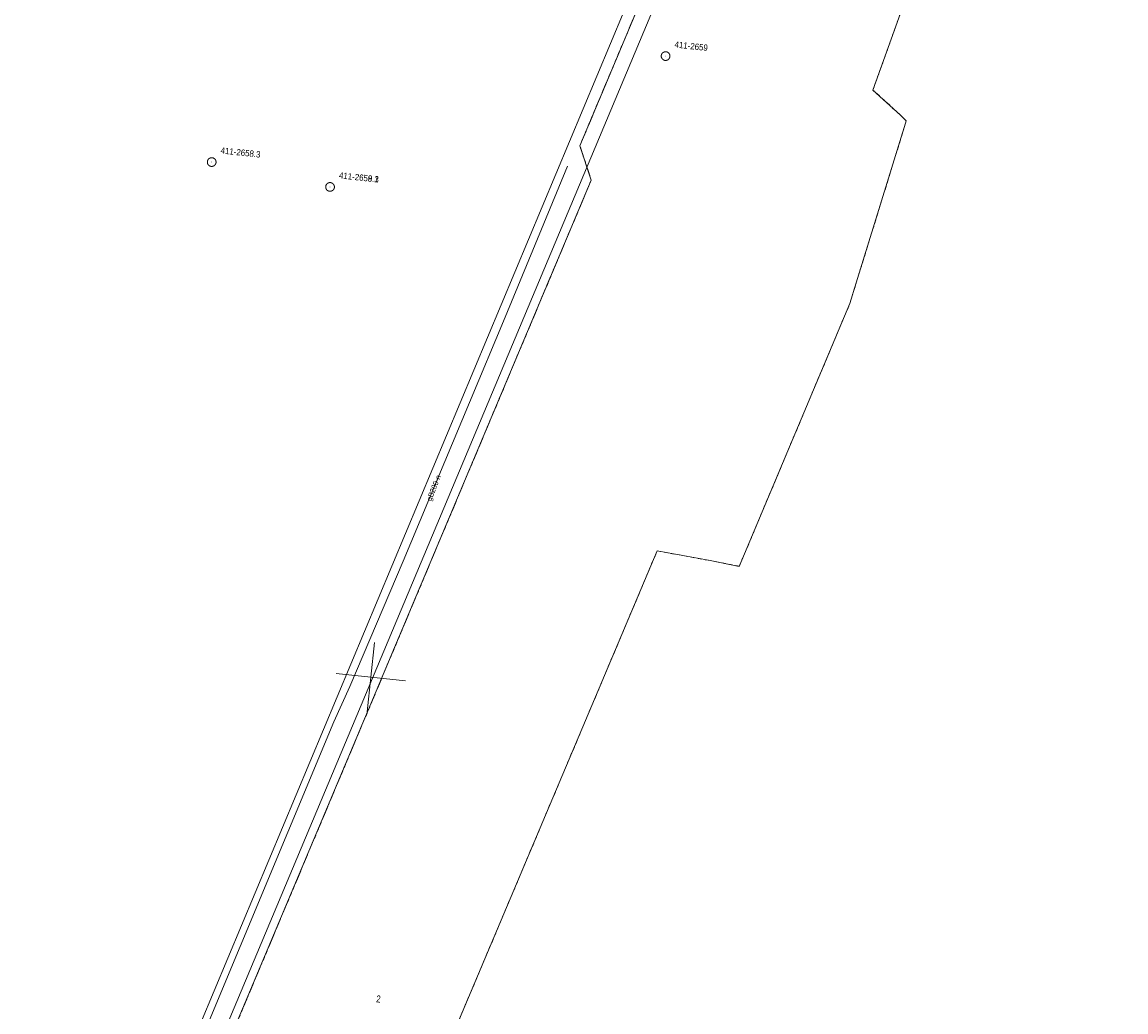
# Model space of a CAD drawing. Header units: millimetres. Extents: x -165388 to 921073, y -295343 to 494042.
# Tile 113 of 117: x 297706 to 456130, y 214068 to 356120. Entities that reach past the tile are written whole.
import ezdxf
from ezdxf.xclip import XClip

# ---------------------------------------------------------------- set-up
doc = ezdxf.new("R2010")
doc.units = ezdxf.units.MM
doc.header["$MEASUREMENT"] = 0
doc.header["$XCLIPFRAME"] = 0
doc.linetypes.add('0.5_0.5', pattern=[1000, 500, -500])
doc.linetypes.add('1.5_1.0', pattern=[2500, 1500, -1000])
for name, color, linetype in [('bg-woz-oz.6640.12006.2023.pge-1_rzut_5_121-Punkt osnowy szczegółowej', 7, 'Continuous'), ('bg-woz-oz.6640.12006.2023.pge-1_rzut_5_203-punkt graniczny', 7, 'Continuous'), ('INW_GEO', 7, 'Continuous')]:
    doc.layers.add(name, color=color, linetype=linetype)
for name, color, linetype, lineweight in [('bg-woz-oz.6640.12006.2023.pge-1_rzut_5_121-Punkt osnowy szczegółowej-Atr103_Nr_pióra__7', 7, 'Continuous', 18), ('bg-woz-oz.6640.12006.2023.pge-1_rzut_5_121-Punkt osnowy szczegółowej_Nr_pióra__7', 7, 'Continuous', 18), ('bg-woz-oz.6640.12006.2023.pge-1_rzut_5_211-numer działki ewidencyjnej_Nr_pióra__7', 7, 'Continuous', 18), ('bg-woz-oz.6640.12006.2023.pge-1_rzut_5_216-obręb ewidencyjny_Nr_pióra__7', 7, 'Continuous', 18), ('bg-woz-oz.6640.12006.2023.pge-1_rzut_5_219-działka ewidencyjna_Nr_pióra__7', 7, 'Continuous', 18), ('bg-woz-oz.6640.12006.2023.pge-1_rzut_5__PKIG-01 RAMKA_Nr_pióra__7', 7, 'Continuous', 18), ('bg-woz-oz.6640.12006.2023.pge-1_rzut_5_przewód gazowy (linia)-Atr1_Nr_pióra__7', 7, 'Continuous', 18), ('bg-woz-oz.6640.12006.2023.pge-1_rzut_5_tor tramwajowy (linia)_Nr_pióra__7', 7, 'Continuous', 18)]:
    doc.layers.add(name, color=color, linetype=linetype, lineweight=lineweight)
doc.layers.add('bg-woz-oz.6640.12006.2023.pge-1_rzut_5_218-kontur użytku gruntowego_Nr_pióra__3', color=7, linetype='Continuous', lineweight=18, true_color=0x959595)
doc.layers.add('bg-woz-oz.6640.12006.2023.pge-1_rzut_5_przewód gazowy (linia)_Nr_pióra__40', color=7, linetype='Continuous', lineweight=18, true_color=0xbcbcbc)
doc.styles.add('GENERATED_STYLE_1', font='txt')

# ---------------------------------------------------------------- blocks, each defined once
blk = doc.blocks.new('Rysunek_2_5', base_point=(-8071116842, -4961354755))
at = {"layer": 'bg-woz-oz.6640.12006.2023.pge-1_rzut_5_121-Punkt osnowy szczegółowej', "linetype": 'Continuous', "lineweight": 0, "true_color": 0x000000}
for points in [[(390108, 351235, 1), (390018, 351245, 1)], [(324964, 336030, 1), (324874, 336039, 1)], [(341950, 332455, 1), (341861, 332464, 1)], [(341950, 332455, 1), (341861, 332464, 1)]]:
    blk.add_hatch(color=18, dxfattribs=at).paths.add_polyline_path(points)
at = {"layer": 'bg-woz-oz.6640.12006.2023.pge-1_rzut_5_203-punkt graniczny', "linetype": 'Continuous', "lineweight": 0, "true_color": 0x000000}
for points in [[(419868, 346356, 1), (419778, 346366, 1)], [(423755, 342823, 1), (423665, 342833, 1)], [(424548, 341592, 1), (424459, 341601, 1)], [(424656, 341942, 1), (424567, 341952, 1)], [(377802, 338370, 1), (377712, 338379, 1)], [(379438, 333448, 1), (379348, 333458, 1)], [(417464, 318675, 1), (417374, 318684, 1)], [(416556, 315735, 1), (416467, 315744, 1)], [(388898, 280232, 1), (388809, 280241, 1)], [(396245, 278874, 1), (396156, 278883, 1)], [(400679, 278008, 1), (400589, 278017, 1)]]:
    blk.add_hatch(color=18, dxfattribs=at).paths.add_polyline_path(points)
at = {"layer": 'bg-woz-oz.6640.12006.2023.pge-1_rzut_5_121-Punkt osnowy szczegółowej_Nr_pióra__7', "linetype": 'Continuous'}
for centre in [(390063, 351240), (324919, 336034), (341906, 332460), (341906, 332460)]:
    blk.add_circle(centre, 625, dxfattribs=at)
at = {"layer": 'bg-woz-oz.6640.12006.2023.pge-1_rzut_5_216-obręb ewidencyjny_Nr_pióra__7', "linetype": '1.5_1.0', "flags": 128}
blk.add_lwpolyline([(478132, 494042), (468408, 491320), (463558, 489324), (455785, 486131), (448273, 477289), (430306, 456149), (428510, 454027), (420737, 440577), (419834, 438431), (417784, 433551), (396982, 384091), (377757, 338375), (379393, 333453), (315776, 182205), (314924, 180164), (312041, 173322), (261484, 53112), (241424, 5414), (247901, 2690), (262338, -3378), (273786, -7306), (277549, -8604), (297279, -12200), (317356, -12444), (333270, -10242), (376016, -1353), (389727, 1497), (438417, 11611), (456015, 15272), (480464, 20354), (497620, 23922), (514971, 27529), (529607, 30571), (556370, 36140), (576312, 40274), (589684, 43060), (615140, 48355), (616220, 48582), (634889, 52471), (645165, 54611), (649813, 55573)], dxfattribs=at)
at = {"layer": 'bg-woz-oz.6640.12006.2023.pge-1_rzut_5_218-kontur użytku gruntowego_Nr_pióra__3', "linetype": '0.5_0.5', "flags": 128}
for points in [[(396982, 384091), (377757, 338375)], [(419823, 346361), (431838, 379934)], [(423710, 342828), (419823, 346361)], [(424611, 341947), (423710, 342828)], [(417419, 318680), (424504, 341597)], [(424504, 341597), (424611, 341947)], [(377757, 338375), (379393, 333453)], [(379393, 333453), (315776, 182205)], [(416511, 315739), (417419, 318680)], [(400634, 278013), (416511, 315739)], [(314907, 105172), (388853, 280237)], [(388853, 280237), (396201, 278879)], [(396201, 278879), (400634, 278013)]]:
    blk.add_lwpolyline(points, dxfattribs=at)
at = {"layer": 'bg-woz-oz.6640.12006.2023.pge-1_rzut_5_219-działka ewidencyjna_Nr_pióra__7', "linetype": 'Continuous', "flags": 128}
for points in [[(377757, 338375), (396982, 384091)], [(419823, 346361), (431838, 379934)], [(423710, 342828), (419823, 346361)], [(424611, 341947), (423710, 342828)], [(417419, 318680), (424504, 341597)], [(424504, 341597), (424611, 341947)], [(379393, 333453), (377757, 338375)], [(379393, 333453), (315776, 182205)], [(416511, 315739), (417419, 318680)], [(400634, 278013), (416511, 315739)], [(314907, 105172), (388853, 280237)], [(388853, 280237), (396201, 278879)], [(396201, 278879), (400634, 278013)]]:
    blk.add_lwpolyline(points, dxfattribs=at)
at = {"layer": 'bg-woz-oz.6640.12006.2023.pge-1_rzut_5__PKIG-01 RAMKA_Nr_pióra__7', "linetype": 'Continuous'}
for q in [(348295, 267071), (342792, 262630), (347233, 257127), (352736, 261568)]:
    blk.add_line((347764, 262099), q, dxfattribs=at)
at = {"layer": 'bg-woz-oz.6640.12006.2023.pge-1_rzut_5_przewód gazowy (linia)_Nr_pióra__40', "linetype": 'Continuous', "flags": 128}
blk.add_lwpolyline([(375997, 335455), (371353, 324185), (367052, 313763), (361921, 301508), (352391, 278772), (344766, 260770), (342465, 255706), (322426, 207643), (307430, 171863), (290251, 130524), (270112, 83226), (252810, 42614), (231959, -6549), (219697, -35007), (223802, -45432)], dxfattribs=at)
at = {"layer": 'bg-woz-oz.6640.12006.2023.pge-1_rzut_5_tor tramwajowy (linia)_Nr_pióra__7', "linetype": 'Continuous', "flags": 128}
for points in [[(323307, 212406), (417442, 437500)], [(326922, 211698), (417643, 427994)]]:
    blk.add_lwpolyline(points, dxfattribs=at)
at = {"layer": 'bg-woz-oz.6640.12006.2023.pge-1_rzut_5_121-Punkt osnowy szczegółowej-Atr103_Nr_pióra__7', "linetype": 'Continuous', "char_height": 900, "attachment_point": 7, "rotation": 353.90176, "style": 'GENERATED_STYLE_1'}
for s, insert in [('\\A1;{\\W0.900000x;\\fArial|b0|i0|c238|p38;411-2659}', (391316, 352464)), ('\\A1;{\\W0.900000x;\\fArial|b0|i0|c238|p38;411-2658.3}', (326172, 337258)), ('\\A1;{\\W0.900000x;\\fArial|b0|i0|c238|p38;411-2659.3}', (343158, 333683)), ('\\A1;{\\W0.900000x;\\fArial|b0|i0|c238|p38;411-2658.1}', (343158, 333684))]:
    blk.add_mtext(s, dxfattribs=dict(at, insert=insert))
at = {"layer": 'bg-woz-oz.6640.12006.2023.pge-1_rzut_5_211-numer działki ewidencyjnej_Nr_pióra__7', "linetype": 'Continuous', "insert": (348496, 215459), "char_height": 1000, "attachment_point": 7, "rotation": 353.90176, "style": 'GENERATED_STYLE_1'}
blk.add_mtext('\\A1;{\\W0.790000x;\\fArial|b0|i0|c238|p38;2}', dxfattribs=at)
at = {"layer": 'bg-woz-oz.6640.12006.2023.pge-1_rzut_5_przewód gazowy (linia)-Atr1_Nr_pióra__7', "linetype": 'Continuous', "insert": (356173, 287405), "char_height": 750, "attachment_point": 4, "rotation": 68.52476, "style": 'GENERATED_STYLE_1'}
blk.add_mtext('\\A1;{\\W0.900000x;\\fArial|b0|i0|c238|p38;gB200-n}', dxfattribs=at)

msp = doc.modelspace()

# ---------------------------------------------------------------- block references
at = {"layer": 'INW_GEO', "color": 151, "linetype": 'Continuous', "lineweight": 13, "true_color": 0x80c2ff}
ref = msp.add_blockref('Rysunek_2_5', (-8071116841.926, -4961354754.727), dxfattribs=at)
XClip(ref).set_block_clipping_path([(-195425.9394250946, -263123.0086484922), (606609.6817159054, -348810.9449165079), (694192.2923495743, 470958.7517303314), (-107843.3287914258, 556646.6879983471)])

doc.saveas('drawing.dxf')
